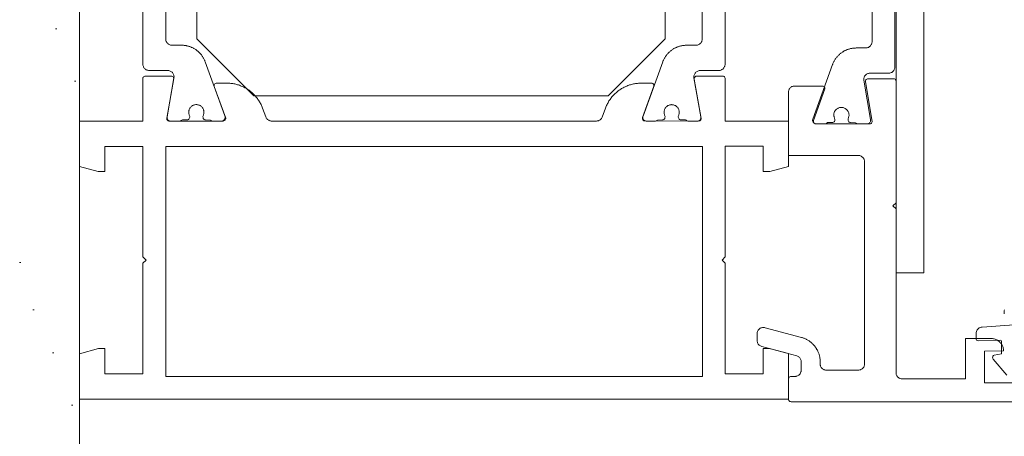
# Paper-space layout 'AD-02 DETAL MONTAŻU DRZWI' of a CAD drawing. Header units: millimetres. Extents: x 0 to 594, y 0 to 550.
# Tile 29 of 99: x 113.6 to 129.15, y 209.47 to 216.06. Entities that reach past the tile are written whole.
import ezdxf
from ezdxf.xclip import XClip

# ---------------------------------------------------------------- set-up
doc = ezdxf.new("R2010")
doc.units = ezdxf.units.MM
doc.header["$MEASUREMENT"] = 0
doc.header["$XCLIPFRAME"] = 0
doc.layers.add('A_stolarka', color=7, linetype='Continuous')
doc.layers.add('A_stolarka_Nr_pióra__1', color=7, linetype='Continuous', lineweight=20)
doc.layers.add('A_stolarka_Nr_pióra__2', color=8, linetype='Continuous', lineweight=13)
doc.layers.add('A_stolarka_Nr_pióra__10', color=7, linetype='Continuous', lineweight=13, true_color=0x4b4b4b)

# ---------------------------------------------------------------- blocks, each defined once
blk = doc.blocks.new('Rysunek_2_2', base_point=(-46914.584, -27095.2))
at = {"layer": 'A_stolarka', "linetype": 'Continuous', "lineweight": 0, "true_color": 0x4b4b4b}
h = blk.add_hatch(dxfattribs=at)
h.set_pattern_fill('TYNK1_2_0002', color=251, style=0, pattern_type=2)
h.set_pattern_definition([(45, (-46914.5838, -27091.2), (-1.272792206, 1.272792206), [0, -1.2, 0, -1.8]), (110, (-46910.5838, -27091.2), (1.69144672, 0.61563626), [0, -0.88, 0, -1.52])])
h.paths.add_polyline_path([(97.585, 199.728), (114.543, 199.728), (114.543, 216.856), (114.127, 216.856), (114.127, 216.656), (113.927, 216.656), (113.927, 216.856), (111.542, 216.856), (111.542, 202.728), (97.585, 202.728)])
at = {"layer": 'A_stolarka_Nr_pióra__1', "color": 7, "linetype": 'Continuous', "lineweight": 20, "ltscale": 0.2, "flags": 128}
for points in [[(127.883, 223.656), (127.442, 223.656), (127.442, 212.056), (127.883, 212.056)], [(127.883, 223.656), (127.442, 223.656), (127.442, 212.056), (127.883, 212.056)], [(122.892, 214.856), (117.293, 214.856), (116.393, 215.756), (116.393, 216.756), (117.893, 216.756), (117.893, 217.856), (122.293, 217.856), (122.293, 216.756), (123.793, 216.756), (123.793, 215.756)], [(122.892, 214.856), (117.293, 214.856), (116.393, 215.756), (116.393, 216.756), (117.893, 216.756), (117.893, 217.856), (122.293, 217.856), (122.293, 216.756), (123.793, 216.756), (123.793, 215.756)], [(122.708, 214.456), (122.718, 214.457), (122.729, 214.458), (122.739, 214.461), (122.748, 214.465), (122.758, 214.469), (122.766, 214.475), (122.775, 214.481), (122.782, 214.489), (122.789, 214.497), (122.794, 214.505), (122.799, 214.515), (122.852, 214.661), (122.858, 214.675), (122.864, 214.69), (122.87, 214.704), (122.877, 214.718), (122.884, 214.732), (122.892, 214.746), (122.899, 214.759), (122.907, 214.773), (122.916, 214.786), (122.925, 214.799), (122.934, 214.811), (122.943, 214.824), (122.953, 214.836), (122.963, 214.848), (122.973, 214.86), (122.984, 214.871), (122.995, 214.882), (123.006, 214.893), (123.018, 214.903), (123.03, 214.914), (123.042, 214.923), (123.054, 214.933), (123.067, 214.942), (123.079, 214.951), (123.092, 214.96), (123.106, 214.968), (123.119, 214.976), (123.133, 214.983), (123.147, 214.991), (123.161, 214.998), (123.175, 215.004), (123.189, 215.01), (123.204, 215.016), (123.218, 215.021), (123.233, 215.026), (123.248, 215.031), (123.263, 215.035), (123.278, 215.039), (123.293, 215.042), (123.309, 215.045), (123.324, 215.048), (123.34, 215.05), (123.355, 215.052), (123.371, 215.053), (123.386, 215.054), (123.402, 215.055), (123.417, 215.055), (123.577, 215.055), (123.589, 215.053), (123.599, 215.049), (123.608, 215.041), (123.614, 215.032), (123.617, 215.021), (123.617, 215.009), (123.436, 214.51), (123.434, 214.499), (123.435, 214.487), (123.439, 214.477), (123.446, 214.467), (123.455, 214.461), (123.465, 214.457), (124.325, 214.456), (124.335, 214.457), (124.345, 214.461), (124.353, 214.468), (124.359, 214.476), (124.363, 214.485), (124.365, 214.496), (124.255, 215.12), (124.255, 215.13), (124.257, 215.14), (124.262, 215.149), (124.269, 215.157), (124.278, 215.163), (124.287, 215.166), (124.704, 215.167), (124.714, 215.165), (124.724, 215.161), (124.733, 215.154), (124.739, 215.146), (124.743, 215.136), (124.743, 214.456), (125.742, 214.456), (125.742, 213.735), (125.449, 213.656), (125.343, 213.656), (125.343, 214.056), (124.743, 214.056), (124.743, 212.305), (124.693, 212.255), (124.743, 212.205), (124.743, 210.456), (125.343, 210.456), (125.343, 210.856), (125.443, 210.856), (125.743, 210.776), (125.743, 210.057), (114.543, 210.056), (114.543, 210.775), (114.843, 210.855), (114.943, 210.855), (114.943, 210.455), (115.543, 210.455), (115.543, 212.205), (115.593, 212.255), (115.543, 212.305), (115.543, 214.055), (114.943, 214.055), (114.943, 213.655), (114.837, 213.655), (114.543, 213.734), (114.543, 214.455), (115.543, 214.456), (115.542, 215.126), (115.543, 215.137), (115.547, 215.147), (115.554, 215.155), (115.563, 215.161), (115.572, 215.165), (115.991, 215.166), (116.001, 215.165), (116.011, 215.161), (116.019, 215.155), (116.025, 215.146), (116.029, 215.137), (116.031, 215.127), (115.921, 214.503), (115.921, 214.492), (115.923, 214.482), (115.928, 214.473), (115.935, 214.465), (115.944, 214.459), (115.953, 214.456), (116.812, 214.456), (116.823, 214.457), (116.834, 214.462), (116.842, 214.469), (116.848, 214.479), (116.852, 214.49), (116.852, 214.501), (116.671, 215.001), (116.668, 215.012), (116.669, 215.023), (116.673, 215.034), (116.68, 215.043), (116.689, 215.05), (116.7, 215.054), (116.87, 215.055), (116.886, 215.054), (116.901, 215.054), (116.917, 215.053), (116.932, 215.051), (116.948, 215.05), (116.963, 215.047), (116.979, 215.045), (116.994, 215.042), (117.009, 215.038), (117.024, 215.034), (117.039, 215.03), (117.054, 215.026), (117.069, 215.021), (117.083, 215.015), (117.098, 215.01), (117.112, 215.004), (117.126, 214.997), (117.14, 214.99), (117.154, 214.983), (117.168, 214.975), (117.181, 214.968), (117.194, 214.959), (117.207, 214.951), (117.22, 214.942), (117.233, 214.932), (117.245, 214.923), (117.257, 214.913), (117.269, 214.903), (117.28, 214.892), (117.291, 214.881), (117.302, 214.87), (117.313, 214.859), (117.323, 214.847), (117.333, 214.835), (117.343, 214.823), (117.352, 214.811), (117.361, 214.798), (117.37, 214.785), (117.379, 214.772), (117.387, 214.759), (117.394, 214.745), (117.402, 214.732), (117.409, 214.718), (117.415, 214.704), (117.422, 214.689), (117.428, 214.675), (117.433, 214.66), (117.484, 214.521), (117.488, 214.512), (117.493, 214.503), (117.499, 214.494), (117.505, 214.486), (117.513, 214.479), (117.521, 214.473), (117.53, 214.467), (117.54, 214.463), (117.55, 214.46), (117.56, 214.457), (117.57, 214.456)], [(122.708, 214.456), (122.718, 214.457), (122.729, 214.458), (122.739, 214.461), (122.748, 214.465), (122.758, 214.469), (122.766, 214.475), (122.775, 214.481), (122.782, 214.489), (122.789, 214.497), (122.794, 214.505), (122.799, 214.515), (122.852, 214.661), (122.858, 214.675), (122.864, 214.69), (122.87, 214.704), (122.877, 214.718), (122.884, 214.732), (122.892, 214.746), (122.899, 214.759), (122.907, 214.773), (122.916, 214.786), (122.925, 214.799), (122.934, 214.811), (122.943, 214.824), (122.953, 214.836), (122.963, 214.848), (122.973, 214.86), (122.984, 214.871), (122.995, 214.882), (123.006, 214.893), (123.018, 214.903), (123.03, 214.914), (123.042, 214.923), (123.054, 214.933), (123.067, 214.942), (123.079, 214.951), (123.092, 214.96), (123.106, 214.968), (123.119, 214.976), (123.133, 214.983), (123.147, 214.991), (123.161, 214.998), (123.175, 215.004), (123.189, 215.01), (123.204, 215.016), (123.218, 215.021), (123.233, 215.026), (123.248, 215.031), (123.263, 215.035), (123.278, 215.039), (123.293, 215.042), (123.309, 215.045), (123.324, 215.048), (123.34, 215.05), (123.355, 215.052), (123.371, 215.053), (123.386, 215.054), (123.402, 215.055), (123.417, 215.055), (123.577, 215.055), (123.589, 215.053), (123.599, 215.049), (123.608, 215.041), (123.614, 215.032), (123.617, 215.021), (123.617, 215.009), (123.436, 214.51), (123.434, 214.499), (123.435, 214.487), (123.439, 214.477), (123.446, 214.467), (123.455, 214.461), (123.465, 214.457), (124.325, 214.456), (124.335, 214.457), (124.345, 214.461), (124.353, 214.468), (124.359, 214.476), (124.363, 214.485), (124.365, 214.496), (124.255, 215.12), (124.255, 215.13), (124.257, 215.14), (124.262, 215.149), (124.269, 215.157), (124.278, 215.163), (124.287, 215.166), (124.704, 215.167), (124.714, 215.165), (124.724, 215.161), (124.733, 215.154), (124.739, 215.146), (124.743, 215.136), (124.743, 214.456), (125.742, 214.456), (125.742, 213.735), (125.449, 213.656), (125.343, 213.656), (125.343, 214.056), (124.743, 214.056), (124.743, 212.305), (124.693, 212.255), (124.743, 212.205), (124.743, 210.456), (125.343, 210.456), (125.343, 210.856), (125.443, 210.856), (125.743, 210.776), (125.743, 210.057), (114.543, 210.056), (114.543, 210.775), (114.843, 210.855), (114.943, 210.855), (114.943, 210.455), (115.543, 210.455), (115.543, 212.205), (115.593, 212.255), (115.543, 212.305), (115.543, 214.055), (114.943, 214.055), (114.943, 213.655), (114.837, 213.655), (114.543, 213.734), (114.543, 214.455), (115.543, 214.456), (115.542, 215.126), (115.543, 215.137), (115.547, 215.147), (115.554, 215.155), (115.563, 215.161), (115.572, 215.165), (115.991, 215.166), (116.001, 215.165), (116.011, 215.161), (116.019, 215.155), (116.025, 215.146), (116.029, 215.137), (116.031, 215.127), (115.921, 214.503), (115.921, 214.492), (115.923, 214.482), (115.928, 214.473), (115.935, 214.465), (115.944, 214.459), (115.953, 214.456), (116.812, 214.456), (116.823, 214.457), (116.834, 214.462), (116.842, 214.469), (116.848, 214.479), (116.852, 214.49), (116.852, 214.501), (116.671, 215.001), (116.668, 215.012), (116.669, 215.023), (116.673, 215.034), (116.68, 215.043), (116.689, 215.05), (116.7, 215.054), (116.87, 215.055), (116.886, 215.054), (116.901, 215.054), (116.917, 215.053), (116.932, 215.051), (116.948, 215.05), (116.963, 215.047), (116.979, 215.045), (116.994, 215.042), (117.009, 215.038), (117.024, 215.034), (117.039, 215.03), (117.054, 215.026), (117.069, 215.021), (117.083, 215.015), (117.098, 215.01), (117.112, 215.004), (117.126, 214.997), (117.14, 214.99), (117.154, 214.983), (117.168, 214.975), (117.181, 214.968), (117.194, 214.959), (117.207, 214.951), (117.22, 214.942), (117.233, 214.932), (117.245, 214.923), (117.257, 214.913), (117.269, 214.903), (117.28, 214.892), (117.291, 214.881), (117.302, 214.87), (117.313, 214.859), (117.323, 214.847), (117.333, 214.835), (117.343, 214.823), (117.352, 214.811), (117.361, 214.798), (117.37, 214.785), (117.379, 214.772), (117.387, 214.759), (117.394, 214.745), (117.402, 214.732), (117.409, 214.718), (117.415, 214.704), (117.422, 214.689), (117.428, 214.675), (117.433, 214.66), (117.484, 214.521), (117.488, 214.512), (117.493, 214.503), (117.499, 214.494), (117.505, 214.486), (117.513, 214.479), (117.521, 214.473), (117.53, 214.467), (117.54, 214.463), (117.55, 214.46), (117.56, 214.457), (117.57, 214.456)], [(124.383, 214.055), (124.383, 210.415), (115.903, 210.415), (115.903, 214.055)], [(124.383, 214.055), (124.383, 210.415), (115.903, 210.415), (115.903, 214.055)]]:
    blk.add_lwpolyline(points, close=True, dxfattribs=at)
for points in [[(115.903, 216.803), (115.903, 215.755), (115.903, 215.745), (115.905, 215.736), (115.907, 215.726), (115.911, 215.716), (115.915, 215.707), (115.92, 215.699), (115.926, 215.691), (115.933, 215.684), (115.941, 215.677), (115.949, 215.671), (115.958, 215.666), (115.967, 215.662), (115.98, 215.658), (115.993, 215.656), (116.003, 215.655), (116.151, 215.655), (116.162, 215.655), (116.172, 215.655), (116.183, 215.654), (116.193, 215.653), (116.203, 215.652), (116.214, 215.651), (116.224, 215.649), (116.234, 215.647), (116.244, 215.645), (116.254, 215.642), (116.264, 215.639), (116.274, 215.636), (116.284, 215.633), (116.294, 215.629), (116.303, 215.625), (116.313, 215.621), (116.322, 215.617), (116.332, 215.612), (116.341, 215.608), (116.35, 215.603), (116.359, 215.597), (116.368, 215.592), (116.377, 215.586), (116.385, 215.58), (116.393, 215.574), (116.402, 215.568), (116.41, 215.561), (116.418, 215.554), (116.425, 215.547), (116.433, 215.54), (116.44, 215.532), (116.447, 215.525), (116.454, 215.517), (116.461, 215.509), (116.467, 215.501), (116.473, 215.493), (116.48, 215.484), (116.485, 215.476), (116.491, 215.467), (116.496, 215.458), (116.501, 215.449), (116.506, 215.44), (116.511, 215.431), (116.515, 215.421), (116.52, 215.412), (116.524, 215.402), (116.527, 215.392), (116.839, 214.536), (116.842, 214.524), (116.843, 214.512), (116.84, 214.5), (116.836, 214.488), (116.83, 214.478), (116.821, 214.469), (116.811, 214.463), (116.8, 214.458), (116.787, 214.456), (116.652, 214.455), (116.641, 214.456), (116.631, 214.459), (116.621, 214.464), (116.612, 214.47), (116.532, 214.475), (116.521, 214.477), (116.511, 214.481), (116.503, 214.488), (116.497, 214.496), (116.493, 214.506), (116.492, 214.528), (116.493, 214.538), (116.498, 214.549), (116.501, 214.559), (116.504, 214.569), (116.506, 214.579), (116.507, 214.589), (116.507, 214.599), (116.506, 214.61), (116.504, 214.62), (116.502, 214.63), (116.498, 214.639), (116.494, 214.649), (116.489, 214.658), (116.484, 214.666), (116.477, 214.674), (116.47, 214.682), (116.463, 214.689), (116.454, 214.695), (116.446, 214.7), (116.437, 214.705), (116.427, 214.709), (116.417, 214.712), (116.407, 214.714), (116.397, 214.715), (116.387, 214.715), (116.377, 214.715), (116.366, 214.714), (116.356, 214.712), (116.347, 214.709), (116.337, 214.705), (116.328, 214.7), (116.319, 214.695), (116.311, 214.689), (116.303, 214.682), (116.296, 214.674), (116.29, 214.666), (116.284, 214.658), (116.279, 214.649), (116.275, 214.639), (116.272, 214.63), (116.269, 214.62), (116.268, 214.61), (116.267, 214.599), (116.267, 214.589), (116.268, 214.579), (116.27, 214.569), (116.272, 214.559), (116.276, 214.549), (116.28, 214.54), (116.282, 214.53), (116.282, 214.515), (116.28, 214.505), (116.276, 214.495), (116.27, 214.487), (116.261, 214.48), (116.251, 214.477), (116.167, 214.475), (116.159, 214.468), (116.15, 214.462), (116.14, 214.458), (116.13, 214.456), (115.985, 214.455), (115.974, 214.456), (115.963, 214.46), (115.953, 214.465), (115.944, 214.471), (115.937, 214.48), (115.931, 214.489), (115.927, 214.499), (115.925, 214.51), (115.925, 214.521), (116.034, 215.138), (116.035, 215.149), (116.035, 215.16), (116.034, 215.171), (116.031, 215.182), (116.028, 215.193), (116.023, 215.203), (116.017, 215.212), (116.011, 215.221), (116.003, 215.229), (115.994, 215.236), (115.985, 215.242), (115.975, 215.247), (115.964, 215.251), (115.954, 215.254), (115.943, 215.255), (115.643, 215.255), (115.633, 215.256), (115.62, 215.258), (115.607, 215.262), (115.595, 215.268), (115.584, 215.275), (115.573, 215.284), (115.567, 215.291), (115.56, 215.299), (115.554, 215.31), (115.55, 215.32), (115.546, 215.329), (115.544, 215.339), (115.543, 215.349), (115.543, 220.355)], [(115.903, 216.803), (115.903, 215.755), (115.903, 215.745), (115.905, 215.736), (115.907, 215.726), (115.911, 215.716), (115.915, 215.707), (115.92, 215.699), (115.926, 215.691), (115.933, 215.684), (115.941, 215.677), (115.949, 215.671), (115.958, 215.666), (115.967, 215.662), (115.98, 215.658), (115.993, 215.656), (116.003, 215.655), (116.151, 215.655), (116.162, 215.655), (116.172, 215.655), (116.183, 215.654), (116.193, 215.653), (116.203, 215.652), (116.214, 215.651), (116.224, 215.649), (116.234, 215.647), (116.244, 215.645), (116.254, 215.642), (116.264, 215.639), (116.274, 215.636), (116.284, 215.633), (116.294, 215.629), (116.303, 215.625), (116.313, 215.621), (116.322, 215.617), (116.332, 215.612), (116.341, 215.608), (116.35, 215.603), (116.359, 215.597), (116.368, 215.592), (116.377, 215.586), (116.385, 215.58), (116.393, 215.574), (116.402, 215.568), (116.41, 215.561), (116.418, 215.554), (116.425, 215.547), (116.433, 215.54), (116.44, 215.532), (116.447, 215.525), (116.454, 215.517), (116.461, 215.509), (116.467, 215.501), (116.473, 215.493), (116.48, 215.484), (116.485, 215.476), (116.491, 215.467), (116.496, 215.458), (116.501, 215.449), (116.506, 215.44), (116.511, 215.431), (116.515, 215.421), (116.52, 215.412), (116.524, 215.402), (116.527, 215.392), (116.839, 214.536), (116.842, 214.524), (116.843, 214.512), (116.84, 214.5), (116.836, 214.488), (116.83, 214.478), (116.821, 214.469), (116.811, 214.463), (116.8, 214.458), (116.787, 214.456), (116.652, 214.455), (116.641, 214.456), (116.631, 214.459), (116.621, 214.464), (116.612, 214.47), (116.532, 214.475), (116.521, 214.477), (116.511, 214.481), (116.503, 214.488), (116.497, 214.496), (116.493, 214.506), (116.492, 214.528), (116.493, 214.538), (116.498, 214.549), (116.501, 214.559), (116.504, 214.569), (116.506, 214.579), (116.507, 214.589), (116.507, 214.599), (116.506, 214.61), (116.504, 214.62), (116.502, 214.63), (116.498, 214.639), (116.494, 214.649), (116.489, 214.658), (116.484, 214.666), (116.477, 214.674), (116.47, 214.682), (116.463, 214.689), (116.454, 214.695), (116.446, 214.7), (116.437, 214.705), (116.427, 214.709), (116.417, 214.712), (116.407, 214.714), (116.397, 214.715), (116.387, 214.715), (116.377, 214.715), (116.366, 214.714), (116.356, 214.712), (116.347, 214.709), (116.337, 214.705), (116.328, 214.7), (116.319, 214.695), (116.311, 214.689), (116.303, 214.682), (116.296, 214.674), (116.29, 214.666), (116.284, 214.658), (116.279, 214.649), (116.275, 214.639), (116.272, 214.63), (116.269, 214.62), (116.268, 214.61), (116.267, 214.599), (116.267, 214.589), (116.268, 214.579), (116.27, 214.569), (116.272, 214.559), (116.276, 214.549), (116.28, 214.54), (116.282, 214.53), (116.282, 214.515), (116.28, 214.505), (116.276, 214.495), (116.27, 214.487), (116.261, 214.48), (116.251, 214.477), (116.167, 214.475), (116.159, 214.468), (116.15, 214.462), (116.14, 214.458), (116.13, 214.456), (115.985, 214.455), (115.974, 214.456), (115.963, 214.46), (115.953, 214.465), (115.944, 214.471), (115.937, 214.48), (115.931, 214.489), (115.927, 214.499), (115.925, 214.51), (115.925, 214.521), (116.034, 215.138), (116.035, 215.149), (116.035, 215.16), (116.034, 215.171), (116.031, 215.182), (116.028, 215.193), (116.023, 215.203), (116.017, 215.212), (116.011, 215.221), (116.003, 215.229), (115.994, 215.236), (115.985, 215.242), (115.975, 215.247), (115.964, 215.251), (115.954, 215.254), (115.943, 215.255), (115.643, 215.255), (115.633, 215.256), (115.62, 215.258), (115.607, 215.262), (115.595, 215.268), (115.584, 215.275), (115.573, 215.284), (115.567, 215.291), (115.56, 215.299), (115.554, 215.31), (115.55, 215.32), (115.546, 215.329), (115.544, 215.339), (115.543, 215.349), (115.543, 220.355)], [(124.381, 216.801), (124.381, 215.755), (124.38, 215.745), (124.379, 215.735), (124.376, 215.725), (124.373, 215.716), (124.369, 215.707), (124.361, 215.695), (124.355, 215.688), (124.348, 215.681), (124.338, 215.672), (124.326, 215.665), (124.317, 215.661), (124.304, 215.657), (124.294, 215.656), (124.281, 215.655), (124.132, 215.655), (124.122, 215.655), (124.112, 215.654), (124.101, 215.653), (124.091, 215.653), (124.08, 215.651), (124.07, 215.65), (124.06, 215.648), (124.05, 215.646), (124.04, 215.644), (124.03, 215.641), (124.02, 215.638), (124.01, 215.635), (124, 215.632), (123.99, 215.628), (123.98, 215.625), (123.971, 215.621), (123.961, 215.616), (123.952, 215.612), (123.943, 215.607), (123.934, 215.602), (123.925, 215.597), (123.916, 215.591), (123.907, 215.585), (123.899, 215.579), (123.89, 215.573), (123.882, 215.567), (123.874, 215.56), (123.866, 215.553), (123.859, 215.546), (123.851, 215.539), (123.844, 215.532), (123.837, 215.524), (123.83, 215.516), (123.823, 215.508), (123.817, 215.5), (123.81, 215.492), (123.804, 215.483), (123.798, 215.475), (123.793, 215.466), (123.787, 215.457), (123.782, 215.448), (123.777, 215.439), (123.773, 215.43), (123.768, 215.42), (123.764, 215.411), (123.76, 215.401), (123.756, 215.391), (123.445, 214.535), (123.442, 214.523), (123.441, 214.511), (123.443, 214.499), (123.448, 214.488), (123.454, 214.477), (123.463, 214.469), (123.473, 214.462), (123.484, 214.457), (123.496, 214.455), (123.632, 214.455), (123.643, 214.456), (123.653, 214.458), (123.663, 214.463), (123.672, 214.469), (123.752, 214.475), (123.763, 214.476), (123.772, 214.48), (123.781, 214.487), (123.787, 214.495), (123.791, 214.505), (123.792, 214.527), (123.791, 214.537), (123.786, 214.549), (123.783, 214.558), (123.78, 214.568), (123.778, 214.578), (123.777, 214.588), (123.777, 214.599), (123.778, 214.609), (123.779, 214.619), (123.782, 214.629), (123.785, 214.639), (123.789, 214.648), (123.794, 214.657), (123.8, 214.665), (123.806, 214.674), (123.814, 214.681), (123.821, 214.688), (123.829, 214.694), (123.838, 214.699), (123.847, 214.704), (123.857, 214.708), (123.867, 214.711), (123.876, 214.713), (123.887, 214.714), (123.897, 214.715), (123.907, 214.714), (123.917, 214.713), (123.927, 214.711), (123.937, 214.708), (123.947, 214.704), (123.956, 214.699), (123.964, 214.694), (123.973, 214.688), (123.98, 214.681), (123.987, 214.674), (123.994, 214.665), (123.999, 214.657), (124.004, 214.648), (124.009, 214.639), (124.012, 214.629), (124.014, 214.619), (124.016, 214.609), (124.017, 214.599), (124.017, 214.588), (124.016, 214.578), (124.014, 214.568), (124.011, 214.558), (124.008, 214.549), (124.004, 214.539), (124.002, 214.529), (124.002, 214.515), (124.003, 214.504), (124.008, 214.494), (124.014, 214.486), (124.023, 214.48), (124.033, 214.476), (124.117, 214.475), (124.125, 214.467), (124.134, 214.462), (124.144, 214.457), (124.154, 214.455), (124.299, 214.455), (124.31, 214.456), (124.321, 214.459), (124.331, 214.464), (124.34, 214.47), (124.347, 214.479), (124.353, 214.488), (124.357, 214.499), (124.359, 214.51), (124.359, 214.521), (124.25, 215.137), (124.249, 215.148), (124.249, 215.16), (124.25, 215.171), (124.252, 215.181), (124.256, 215.192), (124.261, 215.202), (124.266, 215.212), (124.273, 215.22), (124.281, 215.228), (124.29, 215.235), (124.299, 215.241), (124.309, 215.246), (124.319, 215.25), (124.33, 215.253), (124.341, 215.254), (124.641, 215.255), (124.654, 215.256), (124.664, 215.257), (124.674, 215.26), (124.683, 215.264), (124.692, 215.269), (124.703, 215.276), (124.71, 215.283), (124.717, 215.29), (124.723, 215.298), (124.729, 215.307), (124.733, 215.316), (124.736, 215.325), (124.739, 215.335), (124.74, 215.345), (124.741, 215.355), (124.741, 220.355)], [(124.381, 216.801), (124.381, 215.755), (124.38, 215.745), (124.379, 215.735), (124.376, 215.725), (124.373, 215.716), (124.369, 215.707), (124.361, 215.695), (124.355, 215.688), (124.348, 215.681), (124.338, 215.672), (124.326, 215.665), (124.317, 215.661), (124.304, 215.657), (124.294, 215.656), (124.281, 215.655), (124.132, 215.655), (124.122, 215.655), (124.112, 215.654), (124.101, 215.653), (124.091, 215.653), (124.08, 215.651), (124.07, 215.65), (124.06, 215.648), (124.05, 215.646), (124.04, 215.644), (124.03, 215.641), (124.02, 215.638), (124.01, 215.635), (124, 215.632), (123.99, 215.628), (123.98, 215.625), (123.971, 215.621), (123.961, 215.616), (123.952, 215.612), (123.943, 215.607), (123.934, 215.602), (123.925, 215.597), (123.916, 215.591), (123.907, 215.585), (123.899, 215.579), (123.89, 215.573), (123.882, 215.567), (123.874, 215.56), (123.866, 215.553), (123.859, 215.546), (123.851, 215.539), (123.844, 215.532), (123.837, 215.524), (123.83, 215.516), (123.823, 215.508), (123.817, 215.5), (123.81, 215.492), (123.804, 215.483), (123.798, 215.475), (123.793, 215.466), (123.787, 215.457), (123.782, 215.448), (123.777, 215.439), (123.773, 215.43), (123.768, 215.42), (123.764, 215.411), (123.76, 215.401), (123.756, 215.391), (123.445, 214.535), (123.442, 214.523), (123.441, 214.511), (123.443, 214.499), (123.448, 214.488), (123.454, 214.477), (123.463, 214.469), (123.473, 214.462), (123.484, 214.457), (123.496, 214.455), (123.632, 214.455), (123.643, 214.456), (123.653, 214.458), (123.663, 214.463), (123.672, 214.469), (123.752, 214.475), (123.763, 214.476), (123.772, 214.48), (123.781, 214.487), (123.787, 214.495), (123.791, 214.505), (123.792, 214.527), (123.791, 214.537), (123.786, 214.549), (123.783, 214.558), (123.78, 214.568), (123.778, 214.578), (123.777, 214.588), (123.777, 214.599), (123.778, 214.609), (123.779, 214.619), (123.782, 214.629), (123.785, 214.639), (123.789, 214.648), (123.794, 214.657), (123.8, 214.665), (123.806, 214.674), (123.814, 214.681), (123.821, 214.688), (123.829, 214.694), (123.838, 214.699), (123.847, 214.704), (123.857, 214.708), (123.867, 214.711), (123.876, 214.713), (123.887, 214.714), (123.897, 214.715), (123.907, 214.714), (123.917, 214.713), (123.927, 214.711), (123.937, 214.708), (123.947, 214.704), (123.956, 214.699), (123.964, 214.694), (123.973, 214.688), (123.98, 214.681), (123.987, 214.674), (123.994, 214.665), (123.999, 214.657), (124.004, 214.648), (124.009, 214.639), (124.012, 214.629), (124.014, 214.619), (124.016, 214.609), (124.017, 214.599), (124.017, 214.588), (124.016, 214.578), (124.014, 214.568), (124.011, 214.558), (124.008, 214.549), (124.004, 214.539), (124.002, 214.529), (124.002, 214.515), (124.003, 214.504), (124.008, 214.494), (124.014, 214.486), (124.023, 214.48), (124.033, 214.476), (124.117, 214.475), (124.125, 214.467), (124.134, 214.462), (124.144, 214.457), (124.154, 214.455), (124.299, 214.455), (124.31, 214.456), (124.321, 214.459), (124.331, 214.464), (124.34, 214.47), (124.347, 214.479), (124.353, 214.488), (124.357, 214.499), (124.359, 214.51), (124.359, 214.521), (124.25, 215.137), (124.249, 215.148), (124.249, 215.16), (124.25, 215.171), (124.252, 215.181), (124.256, 215.192), (124.261, 215.202), (124.266, 215.212), (124.273, 215.22), (124.281, 215.228), (124.29, 215.235), (124.299, 215.241), (124.309, 215.246), (124.319, 215.25), (124.33, 215.253), (124.341, 215.254), (124.641, 215.255), (124.654, 215.256), (124.664, 215.257), (124.674, 215.26), (124.683, 215.264), (124.692, 215.269), (124.703, 215.276), (124.71, 215.283), (124.717, 215.29), (124.723, 215.298), (124.729, 215.307), (124.733, 215.316), (124.736, 215.325), (124.739, 215.335), (124.74, 215.345), (124.741, 215.355), (124.741, 220.355)], [(127.423, 220.312), (127.423, 215.312), (127.422, 215.302), (127.421, 215.292), (127.418, 215.282), (127.415, 215.273), (127.411, 215.264), (127.405, 215.255), (127.399, 215.247), (127.392, 215.24), (127.382, 215.231), (127.374, 215.226), (127.365, 215.221), (127.356, 215.217), (127.343, 215.214), (127.33, 215.212), (127.031, 215.212), (127.02, 215.211), (127.009, 215.209), (126.998, 215.206), (126.988, 215.202), (126.978, 215.197), (126.969, 215.19), (126.96, 215.183), (126.953, 215.174), (126.946, 215.165), (126.941, 215.156), (126.937, 215.145), (126.933, 215.135), (126.931, 215.124), (126.931, 215.113), (126.931, 215.102), (127.04, 214.482), (127.041, 214.471), (127.04, 214.46), (127.037, 214.449), (127.032, 214.439), (127.025, 214.431), (127.017, 214.423), (127.007, 214.417), (126.996, 214.414), (126.986, 214.412), (126.844, 214.412), (126.833, 214.413), (126.823, 214.415), (126.813, 214.42), (126.804, 214.426), (126.724, 214.432), (126.713, 214.433), (126.704, 214.437), (126.695, 214.444), (126.689, 214.452), (126.685, 214.462), (126.684, 214.484), (126.685, 214.494), (126.69, 214.506), (126.693, 214.515), (126.696, 214.525), (126.698, 214.535), (126.699, 214.545), (126.699, 214.556), (126.698, 214.566), (126.696, 214.576), (126.694, 214.586), (126.691, 214.596), (126.686, 214.605), (126.682, 214.614), (126.676, 214.622), (126.669, 214.63), (126.662, 214.638), (126.655, 214.645), (126.646, 214.651), (126.638, 214.656), (126.629, 214.661), (126.619, 214.665), (126.609, 214.668), (126.599, 214.67), (126.589, 214.671), (126.579, 214.672), (126.569, 214.671), (126.559, 214.67), (126.549, 214.668), (126.539, 214.665), (126.529, 214.661), (126.52, 214.656), (126.511, 214.651), (126.503, 214.645), (126.496, 214.638), (126.488, 214.63), (126.482, 214.622), (126.476, 214.614), (126.471, 214.605), (126.467, 214.596), (126.464, 214.586), (126.461, 214.576), (126.46, 214.566), (126.459, 214.556), (126.459, 214.545), (126.46, 214.535), (126.462, 214.525), (126.465, 214.515), (126.468, 214.506), (126.472, 214.496), (126.474, 214.486), (126.474, 214.472), (126.473, 214.461), (126.468, 214.451), (126.462, 214.443), (126.453, 214.437), (126.443, 214.433), (126.359, 214.432), (126.351, 214.424), (126.342, 214.418), (126.332, 214.414), (126.322, 214.412), (126.183, 214.412), (126.171, 214.413), (126.159, 214.417), (126.149, 214.423), (126.14, 214.431), (126.132, 214.44), (126.127, 214.451), (126.124, 214.463), (126.123, 214.475), (126.125, 214.487), (126.439, 215.348), (126.442, 215.358), (126.446, 215.368), (126.45, 215.377), (126.455, 215.387), (126.459, 215.396), (126.464, 215.405), (126.47, 215.414), (126.475, 215.423), (126.48, 215.432), (126.486, 215.44), (126.492, 215.449), (126.499, 215.457), (126.505, 215.465), (126.512, 215.473), (126.519, 215.481), (126.526, 215.489), (126.533, 215.496), (126.541, 215.503), (126.548, 215.51), (126.556, 215.517), (126.564, 215.524), (126.572, 215.53), (126.581, 215.536), (126.589, 215.542), (126.598, 215.548), (126.607, 215.553), (126.616, 215.559), (126.625, 215.564), (126.634, 215.569), (126.643, 215.573), (126.653, 215.578), (126.662, 215.582), (126.672, 215.585), (126.682, 215.589), (126.692, 215.592), (126.702, 215.595), (126.712, 215.598), (126.722, 215.601), (126.732, 215.603), (126.742, 215.605), (126.752, 215.607), (126.763, 215.608), (126.773, 215.609), (126.783, 215.61), (126.794, 215.611), (126.804, 215.611), (126.814, 215.612), (126.963, 215.612), (126.976, 215.613), (126.986, 215.614), (126.996, 215.617), (127.005, 215.621), (127.014, 215.626), (127.025, 215.633), (127.033, 215.64), (127.039, 215.647), (127.045, 215.655), (127.051, 215.664), (127.055, 215.673), (127.059, 215.682), (127.061, 215.692), (127.063, 215.702), (127.063, 215.712), (127.063, 216.752)], [(127.423, 220.312), (127.423, 215.312), (127.422, 215.302), (127.421, 215.292), (127.418, 215.282), (127.415, 215.273), (127.411, 215.264), (127.405, 215.255), (127.399, 215.247), (127.392, 215.24), (127.382, 215.231), (127.374, 215.226), (127.365, 215.221), (127.356, 215.217), (127.343, 215.214), (127.33, 215.212), (127.031, 215.212), (127.02, 215.211), (127.009, 215.209), (126.998, 215.206), (126.988, 215.202), (126.978, 215.197), (126.969, 215.19), (126.96, 215.183), (126.953, 215.174), (126.946, 215.165), (126.941, 215.156), (126.937, 215.145), (126.933, 215.135), (126.931, 215.124), (126.931, 215.113), (126.931, 215.102), (127.04, 214.482), (127.041, 214.471), (127.04, 214.46), (127.037, 214.449), (127.032, 214.439), (127.025, 214.431), (127.017, 214.423), (127.007, 214.417), (126.996, 214.414), (126.986, 214.412), (126.844, 214.412), (126.833, 214.413), (126.823, 214.415), (126.813, 214.42), (126.804, 214.426), (126.724, 214.432), (126.713, 214.433), (126.704, 214.437), (126.695, 214.444), (126.689, 214.452), (126.685, 214.462), (126.684, 214.484), (126.685, 214.494), (126.69, 214.506), (126.693, 214.515), (126.696, 214.525), (126.698, 214.535), (126.699, 214.545), (126.699, 214.556), (126.698, 214.566), (126.696, 214.576), (126.694, 214.586), (126.691, 214.596), (126.686, 214.605), (126.682, 214.614), (126.676, 214.622), (126.669, 214.63), (126.662, 214.638), (126.655, 214.645), (126.646, 214.651), (126.638, 214.656), (126.629, 214.661), (126.619, 214.665), (126.609, 214.668), (126.599, 214.67), (126.589, 214.671), (126.579, 214.672), (126.569, 214.671), (126.559, 214.67), (126.549, 214.668), (126.539, 214.665), (126.529, 214.661), (126.52, 214.656), (126.511, 214.651), (126.503, 214.645), (126.496, 214.638), (126.488, 214.63), (126.482, 214.622), (126.476, 214.614), (126.471, 214.605), (126.467, 214.596), (126.464, 214.586), (126.461, 214.576), (126.46, 214.566), (126.459, 214.556), (126.459, 214.545), (126.46, 214.535), (126.462, 214.525), (126.465, 214.515), (126.468, 214.506), (126.472, 214.496), (126.474, 214.486), (126.474, 214.472), (126.473, 214.461), (126.468, 214.451), (126.462, 214.443), (126.453, 214.437), (126.443, 214.433), (126.359, 214.432), (126.351, 214.424), (126.342, 214.418), (126.332, 214.414), (126.322, 214.412), (126.183, 214.412), (126.171, 214.413), (126.159, 214.417), (126.149, 214.423), (126.14, 214.431), (126.132, 214.44), (126.127, 214.451), (126.124, 214.463), (126.123, 214.475), (126.125, 214.487), (126.439, 215.348), (126.442, 215.358), (126.446, 215.368), (126.45, 215.377), (126.455, 215.387), (126.459, 215.396), (126.464, 215.405), (126.47, 215.414), (126.475, 215.423), (126.48, 215.432), (126.486, 215.44), (126.492, 215.449), (126.499, 215.457), (126.505, 215.465), (126.512, 215.473), (126.519, 215.481), (126.526, 215.489), (126.533, 215.496), (126.541, 215.503), (126.548, 215.51), (126.556, 215.517), (126.564, 215.524), (126.572, 215.53), (126.581, 215.536), (126.589, 215.542), (126.598, 215.548), (126.607, 215.553), (126.616, 215.559), (126.625, 215.564), (126.634, 215.569), (126.643, 215.573), (126.653, 215.578), (126.662, 215.582), (126.672, 215.585), (126.682, 215.589), (126.692, 215.592), (126.702, 215.595), (126.712, 215.598), (126.722, 215.601), (126.732, 215.603), (126.742, 215.605), (126.752, 215.607), (126.763, 215.608), (126.773, 215.609), (126.783, 215.61), (126.794, 215.611), (126.804, 215.611), (126.814, 215.612), (126.963, 215.612), (126.976, 215.613), (126.986, 215.614), (126.996, 215.617), (127.005, 215.621), (127.014, 215.626), (127.025, 215.633), (127.033, 215.64), (127.039, 215.647), (127.045, 215.655), (127.051, 215.664), (127.055, 215.673), (127.059, 215.682), (127.061, 215.692), (127.063, 215.702), (127.063, 215.712), (127.063, 216.752)], [(130.495, 210.016), (125.783, 210.016), (125.773, 210.017), (125.763, 210.021), (125.755, 210.028), (125.748, 210.037), (125.744, 210.047), (125.743, 210.375), (125.745, 210.386), (125.749, 210.396), (125.755, 210.404), (125.764, 210.41), (125.774, 210.414), (125.843, 210.415), (125.857, 210.416), (125.866, 210.418), (125.876, 210.421), (125.885, 210.425), (125.894, 210.429), (125.905, 210.437), (125.913, 210.443), (125.92, 210.451), (125.926, 210.459), (125.931, 210.467), (125.935, 210.476), (125.939, 210.486), (125.941, 210.495), (125.943, 210.505), (125.943, 210.515), (125.943, 210.646), (125.943, 210.657), (125.941, 210.668), (125.938, 210.679), (125.934, 210.689), (125.928, 210.699), (125.922, 210.708), (125.914, 210.716), (125.906, 210.724), (125.897, 210.73), (125.887, 210.736), (125.877, 210.74), (125.321, 210.89), (125.31, 210.893), (125.3, 210.898), (125.291, 210.903), (125.282, 210.91), (125.274, 210.918), (125.266, 210.926), (125.26, 210.936), (125.255, 210.946), (125.251, 210.956), (125.249, 210.967), (125.247, 210.978), (125.247, 211.09), (125.247, 211.101), (125.249, 211.113), (125.253, 211.124), (125.257, 211.135), (125.263, 211.145), (125.27, 211.154), (125.278, 211.163), (125.287, 211.17), (125.297, 211.177), (125.308, 211.182), (125.319, 211.186), (125.33, 211.188), (125.342, 211.19), (125.353, 211.189), (125.365, 211.188), (125.372, 211.186), (125.947, 211.032), (125.957, 211.029), (125.968, 211.026), (125.979, 211.023), (125.989, 211.019), (125.999, 211.014), (126.01, 211.01), (126.02, 211.005), (126.03, 211), (126.039, 210.995), (126.049, 210.989), (126.058, 210.983), (126.068, 210.977), (126.077, 210.971), (126.086, 210.964), (126.095, 210.957), (126.103, 210.95), (126.112, 210.943), (126.12, 210.935), (126.128, 210.927), (126.135, 210.919), (126.143, 210.911), (126.15, 210.903), (126.157, 210.894), (126.164, 210.885), (126.17, 210.876), (126.177, 210.867), (126.183, 210.858), (126.188, 210.848), (126.194, 210.838), (126.199, 210.829), (126.204, 210.819), (126.209, 210.808), (126.213, 210.798), (126.217, 210.788), (126.221, 210.777), (126.225, 210.767), (126.228, 210.756), (126.231, 210.745), (126.233, 210.735), (126.236, 210.724), (126.238, 210.713), (126.239, 210.702), (126.241, 210.691), (126.242, 210.68), (126.243, 210.668), (126.243, 210.657), (126.243, 210.646), (126.243, 210.615), (126.244, 210.605), (126.245, 210.595), (126.248, 210.586), (126.251, 210.576), (126.256, 210.567), (126.261, 210.559), (126.267, 210.551), (126.274, 210.543), (126.282, 210.537), (126.29, 210.531), (126.299, 210.526), (126.308, 210.522), (126.317, 210.519), (126.327, 210.517), (126.337, 210.515), (126.845, 210.515), (126.855, 210.516), (126.868, 210.518), (126.878, 210.521), (126.887, 210.525), (126.896, 210.529), (126.907, 210.537), (126.917, 210.546), (126.923, 210.553), (126.931, 210.564), (126.936, 210.573), (126.939, 210.583), (126.942, 210.592), (126.944, 210.602), (126.945, 210.612), (126.945, 213.811), (126.944, 213.821), (126.943, 213.831), (126.94, 213.84), (126.937, 213.85), (126.933, 213.859), (126.927, 213.867), (126.921, 213.875), (126.914, 213.883), (126.904, 213.891), (126.893, 213.899), (126.881, 213.904), (126.868, 213.908), (126.855, 213.91), (126.845, 213.911), (125.742, 213.911), (125.742, 214.91), (125.743, 214.92), (125.744, 214.93), (125.747, 214.94), (125.75, 214.95), (125.755, 214.959), (125.76, 214.967), (125.766, 214.975), (125.773, 214.983), (125.78, 214.989), (125.789, 214.995), (125.797, 215), (125.807, 215.004), (125.816, 215.007), (125.826, 215.009), (125.836, 215.01), (126.279, 215.01), (126.291, 215.009), (126.301, 215.004), (126.31, 214.997), (126.316, 214.987), (126.319, 214.976), (126.319, 214.965), (126.138, 214.465), (126.136, 214.454), (126.137, 214.443), (126.141, 214.432), (126.148, 214.423), (126.157, 214.416), (126.167, 214.412), (127.027, 214.411), (127.037, 214.413), (127.047, 214.417), (127.055, 214.423), (127.061, 214.431), (127.065, 214.441), (127.067, 214.451), (126.957, 215.075), (126.957, 215.085), (126.959, 215.096), (126.964, 215.105), (126.971, 215.112), (126.98, 215.118), (126.989, 215.121), (127.406, 215.122), (127.416, 215.121), (127.426, 215.116), (127.435, 215.11), (127.441, 215.101), (127.445, 215.091), (127.442, 213.164), (127.393, 213.115), (127.443, 213.066), (127.442, 210.475), (127.442, 210.465), (127.444, 210.455), (127.446, 210.446), (127.45, 210.436), (127.454, 210.427), (127.459, 210.419), (127.465, 210.411), (127.472, 210.403), (127.48, 210.397), (127.491, 210.389), (127.5, 210.385), (127.509, 210.381), (127.522, 210.377), (127.535, 210.376), (128.542, 210.375), (128.542, 211.015), (128.942, 211.015), (128.955, 211.015), (128.968, 211.014), (128.981, 211.011), (128.994, 211.008), (129.007, 211.004), (129.02, 210.999), (129.032, 210.994), (129.044, 210.987), (129.055, 210.98), (129.066, 210.972), (129.076, 210.964), (129.085, 210.954), (129.094, 210.944), (129.103, 210.934), (129.11, 210.923), (129.117, 210.911), (129.123, 210.9), (129.128, 210.887), (129.133, 210.875), (129.136, 210.862), (129.139, 210.849), (129.141, 210.835), (129.142, 210.822), (128.842, 210.815), (128.842, 210.315), (130.242, 210.315)], [(130.495, 210.016), (125.783, 210.016), (125.773, 210.017), (125.763, 210.021), (125.755, 210.028), (125.748, 210.037), (125.744, 210.047), (125.743, 210.375), (125.745, 210.386), (125.749, 210.396), (125.755, 210.404), (125.764, 210.41), (125.774, 210.414), (125.843, 210.415), (125.857, 210.416), (125.866, 210.418), (125.876, 210.421), (125.885, 210.425), (125.894, 210.429), (125.905, 210.437), (125.913, 210.443), (125.92, 210.451), (125.926, 210.459), (125.931, 210.467), (125.935, 210.476), (125.939, 210.486), (125.941, 210.495), (125.943, 210.505), (125.943, 210.515), (125.943, 210.646), (125.943, 210.657), (125.941, 210.668), (125.938, 210.679), (125.934, 210.689), (125.928, 210.699), (125.922, 210.708), (125.914, 210.716), (125.906, 210.724), (125.897, 210.73), (125.887, 210.736), (125.877, 210.74), (125.321, 210.89), (125.31, 210.893), (125.3, 210.898), (125.291, 210.903), (125.282, 210.91), (125.274, 210.918), (125.266, 210.926), (125.26, 210.936), (125.255, 210.946), (125.251, 210.956), (125.249, 210.967), (125.247, 210.978), (125.247, 211.09), (125.247, 211.101), (125.249, 211.113), (125.253, 211.124), (125.257, 211.135), (125.263, 211.145), (125.27, 211.154), (125.278, 211.163), (125.287, 211.17), (125.297, 211.177), (125.308, 211.182), (125.319, 211.186), (125.33, 211.188), (125.342, 211.19), (125.353, 211.189), (125.365, 211.188), (125.372, 211.186), (125.947, 211.032), (125.957, 211.029), (125.968, 211.026), (125.979, 211.023), (125.989, 211.019), (125.999, 211.014), (126.01, 211.01), (126.02, 211.005), (126.03, 211), (126.039, 210.995), (126.049, 210.989), (126.058, 210.983), (126.068, 210.977), (126.077, 210.971), (126.086, 210.964), (126.095, 210.957), (126.103, 210.95), (126.112, 210.943), (126.12, 210.935), (126.128, 210.927), (126.135, 210.919), (126.143, 210.911), (126.15, 210.903), (126.157, 210.894), (126.164, 210.885), (126.17, 210.876), (126.177, 210.867), (126.183, 210.858), (126.188, 210.848), (126.194, 210.838), (126.199, 210.829), (126.204, 210.819), (126.209, 210.808), (126.213, 210.798), (126.217, 210.788), (126.221, 210.777), (126.225, 210.767), (126.228, 210.756), (126.231, 210.745), (126.233, 210.735), (126.236, 210.724), (126.238, 210.713), (126.239, 210.702), (126.241, 210.691), (126.242, 210.68), (126.243, 210.668), (126.243, 210.657), (126.243, 210.646), (126.243, 210.615), (126.244, 210.605), (126.245, 210.595), (126.248, 210.586), (126.251, 210.576), (126.256, 210.567), (126.261, 210.559), (126.267, 210.551), (126.274, 210.543), (126.282, 210.537), (126.29, 210.531), (126.299, 210.526), (126.308, 210.522), (126.317, 210.519), (126.327, 210.517), (126.337, 210.515), (126.845, 210.515), (126.855, 210.516), (126.868, 210.518), (126.878, 210.521), (126.887, 210.525), (126.896, 210.529), (126.907, 210.537), (126.917, 210.546), (126.923, 210.553), (126.931, 210.564), (126.936, 210.573), (126.939, 210.583), (126.942, 210.592), (126.944, 210.602), (126.945, 210.612), (126.945, 213.811), (126.944, 213.821), (126.943, 213.831), (126.94, 213.84), (126.937, 213.85), (126.933, 213.859), (126.927, 213.867), (126.921, 213.875), (126.914, 213.883), (126.904, 213.891), (126.893, 213.899), (126.881, 213.904), (126.868, 213.908), (126.855, 213.91), (126.845, 213.911), (125.742, 213.911), (125.742, 214.91), (125.743, 214.92), (125.744, 214.93), (125.747, 214.94), (125.75, 214.95), (125.755, 214.959), (125.76, 214.967), (125.766, 214.975), (125.773, 214.983), (125.78, 214.989), (125.789, 214.995), (125.797, 215), (125.807, 215.004), (125.816, 215.007), (125.826, 215.009), (125.836, 215.01), (126.279, 215.01), (126.291, 215.009), (126.301, 215.004), (126.31, 214.997), (126.316, 214.987), (126.319, 214.976), (126.319, 214.965), (126.138, 214.465), (126.136, 214.454), (126.137, 214.443), (126.141, 214.432), (126.148, 214.423), (126.157, 214.416), (126.167, 214.412), (127.027, 214.411), (127.037, 214.413), (127.047, 214.417), (127.055, 214.423), (127.061, 214.431), (127.065, 214.441), (127.067, 214.451), (126.957, 215.075), (126.957, 215.085), (126.959, 215.096), (126.964, 215.105), (126.971, 215.112), (126.98, 215.118), (126.989, 215.121), (127.406, 215.122), (127.416, 215.121), (127.426, 215.116), (127.435, 215.11), (127.441, 215.101), (127.445, 215.091), (127.442, 213.164), (127.393, 213.115), (127.443, 213.066), (127.442, 210.475), (127.442, 210.465), (127.444, 210.455), (127.446, 210.446), (127.45, 210.436), (127.454, 210.427), (127.459, 210.419), (127.465, 210.411), (127.472, 210.403), (127.48, 210.397), (127.491, 210.389), (127.5, 210.385), (127.509, 210.381), (127.522, 210.377), (127.535, 210.376), (128.542, 210.375), (128.542, 211.015), (128.942, 211.015), (128.955, 211.015), (128.968, 211.014), (128.981, 211.011), (128.994, 211.008), (129.007, 211.004), (129.02, 210.999), (129.032, 210.994), (129.044, 210.987), (129.055, 210.98), (129.066, 210.972), (129.076, 210.964), (129.085, 210.954), (129.094, 210.944), (129.103, 210.934), (129.11, 210.923), (129.117, 210.911), (129.123, 210.9), (129.128, 210.887), (129.133, 210.875), (129.136, 210.862), (129.139, 210.849), (129.141, 210.835), (129.142, 210.822), (128.842, 210.815), (128.842, 210.315), (130.242, 210.315)]]:
    blk.add_lwpolyline(points, dxfattribs=at)
at = {"layer": 'A_stolarka_Nr_pióra__10', "color": 251, "linetype": 'Continuous', "lineweight": 13, "ltscale": 0.2, "true_color": 0x4b4b4b, "flags": 128}
blk.add_lwpolyline([(97.585, 199.728), (97.585, 202.728), (111.542, 202.728), (111.542, 216.856), (113.927, 216.856), (113.927, 216.656), (114.127, 216.656), (114.127, 216.856), (114.543, 216.856), (114.543, 199.728)], close=True, dxfattribs=at)
at = {"layer": 'A_stolarka_Nr_pióra__2', "color": 8, "linetype": 'Continuous', "lineweight": 13, "ltscale": 0.2, "flags": 128}
for points in [[(129.194, 210.433), (128.977, 210.687), (128.97, 210.698), (128.968, 210.711), (128.969, 210.724), (128.974, 210.735), (128.983, 210.745), (128.994, 210.751), (129.108, 210.772), (129.108, 210.971), (129.104, 210.984), (129.093, 210.991), (128.739, 210.979), (128.725, 210.982), (128.714, 210.991), (128.708, 211.004), (128.708, 211.097), (128.709, 211.111), (128.712, 211.126), (128.717, 211.14), (128.725, 211.153), (128.734, 211.165), (128.746, 211.175), (128.758, 211.183), (128.771, 211.19), (128.786, 211.194), (128.801, 211.196), (129.517, 211.246)], [(129.153, 211.408), (129.149, 211.418), (129.148, 211.429), (129.148, 211.44), (129.149, 211.451), (129.153, 211.461), (129.157, 211.471)], [(129.194, 210.433), (128.977, 210.687), (128.97, 210.698), (128.968, 210.711), (128.969, 210.724), (128.974, 210.735), (128.983, 210.745), (128.994, 210.751), (129.108, 210.772), (129.108, 210.971), (129.104, 210.984), (129.093, 210.991), (128.739, 210.979), (128.725, 210.982), (128.714, 210.991), (128.708, 211.004), (128.708, 211.097), (128.709, 211.111), (128.712, 211.126), (128.717, 211.14), (128.725, 211.153), (128.734, 211.165), (128.746, 211.175), (128.758, 211.183), (128.771, 211.19), (128.786, 211.194), (128.801, 211.196), (129.517, 211.246)], [(129.153, 211.408), (129.149, 211.418), (129.148, 211.429), (129.148, 211.44), (129.149, 211.451), (129.153, 211.461), (129.157, 211.471)]]:
    blk.add_lwpolyline(points, dxfattribs=at)

psp = doc.layouts.new('AD-02 DETAL MONTAŻU DRZWI')

# ---------------------------------------------------------------- block references
at = {"color": 37, "linetype": 'Continuous', "lineweight": 5, "true_color": 0x656532}
ref = psp.add_blockref('Rysunek_2_2', (-46914.584, -27095.2), dxfattribs=at)
XClip(ref).set_block_clipping_path([(33.2101829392, 4.9001792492), (292.97782874, 254.0652997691)])

doc.saveas('drawing.dxf')
